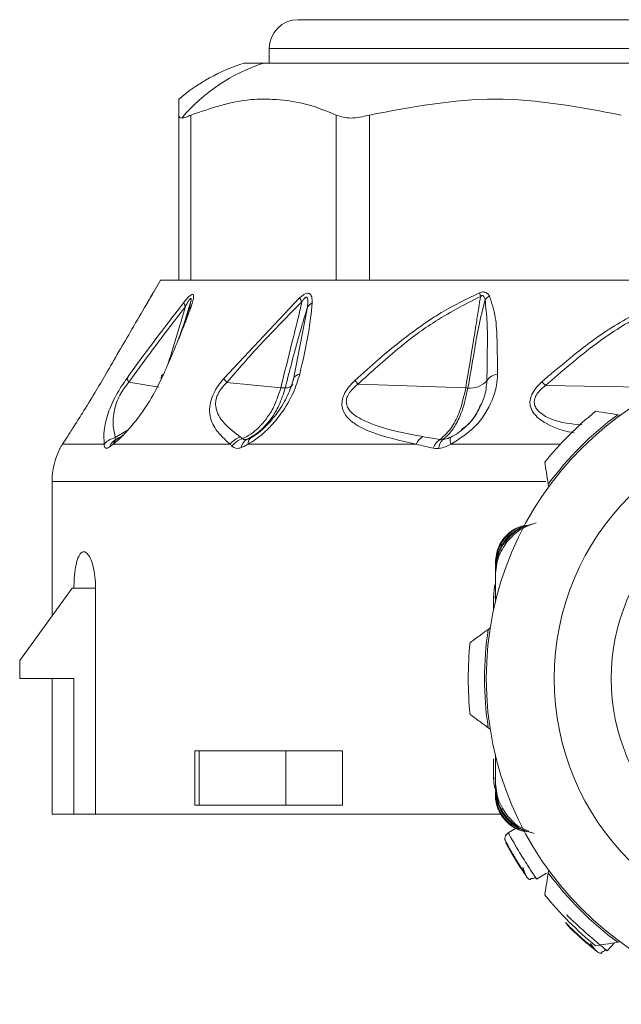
# Model space of a CAD drawing. Header units: millimetres. Extents: x -447 to 1924, y -61 to 422.
# Tile 41 of 57: x 806 to 822, y 153 to 180. Entities that reach past the tile are written whole.
import ezdxf

# ---------------------------------------------------------------- set-up
doc = ezdxf.new("R2010")
doc.units = ezdxf.units.MM

# ---------------------------------------------------------------- blocks, each defined once
blk = doc.blocks.new('Drawing View5')
at = {"color": 7, "linetype": 'Continuous', "lineweight": 18}
for p, q in [((-31.706, 2.201), (-17.506, 2.201)), ((-32.506, 1.401), (-32.506, 1.001)), ((-32.506, 1.401), (-17.506, 1.401)), ((-33.196, 1.001), (-32.661, 1.001)), ((-32.661, 1.001), (-1.816, 1.001)), ((-35.006, -4.999), (-35.006, -0.434)), ((-34.671, -4.999), (-34.671, -0.434)), ((-30.652, -4.999), (-30.652, -0.434)), ((-29.737, -4.999), (-29.737, -0.434)), ((-35.506, -4.999), (-35.695, -5.315)), ((-35.506, -4.999), (-35.006, -4.999)), ((-34.782, -4.999), (-34.994, -4.999)), ((-34.782, -4.999), (-30.52, -4.999)), ((-29.941, -4.999), (-30.52, -4.999)), ((-29.941, -4.999), (-22.559, -4.999)), ((-34.898, -6.344), (-34.671, -5.571)), ((-31.666, -5.486), (-33.762, -7.713)), ((-34.825, -6.123), (-34.744, -5.852)), ((-34.709, -5.766), (-34.775, -5.927)), ((-31.64, -6.732), (-31.45, -5.741)), ((-34.852, -6.224), (-34.802, -6.057)), ((-31.841, -7.776), (-31.64, -6.732)), ((-35.553, -7.954), (-36.383, -7.811)), ((-32.187, -7.968), (-33.675, -7.817)), ((-27.076, -7.973), (-30.05, -7.865)), ((-24.868, -7.906), (-21.555, -7.961)), ((-22.802, -8.723), (-22.872, -8.712)), ((-36.759, -9.345), (-36.419, -9.137)), ((-32.989, -9.333), (-32.847, -9.244)), ((-36.728, -9.389), (-36.787, -9.427)), ((-36.62, -9.333), (-36.539, -9.271)), ((-33.033, -9.364), (-33.043, -9.36)), ((-38.29, -9.649), (-38.283, -9.637)), ((-38.282, -9.635), (-38.286, -9.642)), ((-37.068, -9.524), (-38.216, -9.524)), ((-33.586, -9.524), (-36.818, -9.524)), ((-28.442, -9.524), (-33.09, -9.524)), ((-24.457, -9.524), (-27.483, -9.524)), ((-38.506, -10.553), (-38.506, -14.263)), ((-24.865, -10.553), (-38.506, -10.553)), ((-24.793, -10.633), (-24.782, -10.702)), ((-26.256, -12.785), (-26.256, -12.859)), ((-26.256, -12.969), (-26.256, -13.043)), ((-26.256, -13.893), (-26.256, -13.043)), ((-26.256, -13.154), (-26.256, -13.893)), ((-37.952, -13.499), (-39.402, -15.499)), ((-37.902, -13.499), (-37.952, -13.499)), ((-37.305, -13.499), (-37.902, -13.499)), ((-37.305, -19.749), (-37.305, -13.499)), ((-26.306, -13.749), (-26.306, -14.112)), ((-26.256, -13.749), (-26.306, -13.749)), ((-26.396, -14.599), (-26.453, -14.641)), ((-39.402, -15.999), (-39.402, -15.499)), ((-37.902, -15.999), (-39.402, -15.999)), ((-38.506, -15.999), (-38.506, -19.749)), ((-37.902, -15.999), (-37.902, -19.749)), ((-26.453, -17.357), (-26.396, -17.399)), ((-34.557, -17.999), (-34.557, -19.499)), ((-34.557, -17.999), (-34.442, -17.999)), ((-34.442, -19.499), (-34.442, -17.999)), ((-32.045, -17.999), (-34.442, -17.999)), ((-32.045, -17.999), (-32.045, -19.499)), ((-32.045, -17.999), (-30.482, -17.999)), ((-30.482, -17.999), (-30.482, -19.499)), ((-26.306, -18.214), (-26.306, -18.749)), ((-26.256, -18.844), (-26.256, -18.106)), ((-26.256, -18.749), (-26.306, -18.749)), ((-26.256, -18.955), (-26.256, -18.844)), ((-26.256, -19.029), (-26.256, -18.955)), ((-26.256, -19.214), (-26.256, -19.14)), ((-34.442, -19.499), (-34.557, -19.499)), ((-32.045, -19.499), (-34.442, -19.499)), ((-32.045, -19.499), (-30.482, -19.499)), ((-38.506, -19.749), (-37.902, -19.749)), ((-37.305, -19.749), (-37.902, -19.749)), ((-37.305, -19.749), (-26.093, -19.749)), ((-25.899, -20.263), (-25.685, -20.132)), ((-24.847, -21.377), (-25.115, -21.542)), ((-24.782, -21.295), (-24.793, -21.365)), ((-22.964, -23.301), (-23.162, -23.524)), ((-22.872, -23.286), (-22.802, -23.275))]:
    blk.add_line(p, q, dxfattribs=at)
at = {"color": 7, "linetype": 'Continuous', "lineweight": 18, "flags": 128}
for points in [[(-34.729, -5.804), (-34.734, -5.817), (-34.736, -5.821)], [(-26.256, -13.365), (-26.277, -13.456), (-26.306, -13.749)], [(-26.306, -18.749), (-26.287, -18.944), (-26.256, -19.061)]]:
    blk.add_lwpolyline(points, dxfattribs=at)
at = {"color": 7, "linetype": 'Continuous', "lineweight": 18}
blk.add_circle((-17.506, -15.999), 7.125, dxfattribs=at)
for centre, radius, start, end in [((-31.706, 1.401), 0.8, 90, 180), ((-31.668, -3.917), 5.15, 107.2549, 130.4986), ((-31.132, -3.719), 4.962, 107.9561, 139.7861), ((-25.5, -5.09), 1.218, 191.8977, 196.7732), ((-26.01, -6.013), 0.716, 125.0015, 137.8975), ((-34.594, -5.564), 0.276, 189.9537, 214.6475), ((-30.938, -5.114), 0.817, 207.0633, 215.688), ((-31.139, -5.962), 0.381, 117.5432, 144.6363), ((-34.554, -5.891), 0.195, 123.8797, 153.4099), ((-17.506, -15.999), 9, 359.9991, 179.9991), ((-35.391, -7.688), 0.104, 107.235, 192.5457), ((-31.617, -7.833), 0.249, 100.4115, 146.7201), ((-26.143, -7.995), 0.41, 97.2379, 147.6707), ((-36.195, -7.652), 0.246, 191.7232, 220.2294), ((-32.973, -7.145), 0.972, 215.7026, 223.7498), ((-32.049, -7.725), 0.247, 266.4774, 322.3124), ((-31.705, -7.762), 0.137, 151.246, 185.5908), ((-27.569, -5.684), 3.304, 219.0252, 221.3042), ((-26.948, -7.355), 0.622, 263.8843, 317.4106), ((-26.665, -9.712), 2.547, 45.1412, 48.4187), ((-27.031, -6.721), 1.253, 267.9402, 270.7717), ((-17.506, -15.999), 9.5, 129.0016, 140.9984), ((-17.506, -15.999), 9.05, 126.3677, 143.6323), ((-36.566, -9.724), 0.371, 109.3852, 160.1994), ((-36.545, -9.609), 0.286, 105.2957, 162.6775), ((-33.142, -9.868), 0.562, 106.3755, 142.1998), ((-33.079, -9.907), 0.56, 106.6775, 144.538), ((-32.954, -9.673), 0.33, 119.6068, 170.7232), ((-32.888, -9.509), 0.203, 119.953, 184.2541), ((-28.012, -9.72), 0.473, 121.542, 155.5687), ((-27.521, -9.794), 0.476, 123.312, 160.839), ((-27.432, -9.675), 0.392, 135.1957, 175.4112), ((-27.211, -9.417), 0.292, 163.2771, 201.4278), ((-36.506, -10.553), 2, 153.1176, 180), ((-17.506, -15.999), 5.55, 0, 180), ((-17.506, -15.999), 9.05, 171.3677, 188.6323), ((-17.506, -15.999), 9.5, 174.0016, 185.9984), ((-17.506, -15.999), 9, 179.9991, 359.9991), ((-17.506, -15.999), 5.55, 180, 0), ((-17.506, -15.999), 9.05, 216.3677, 233.6323), ((-17.506, -15.999), 9.5, 219.0016, 230.9984)]:
    blk.add_arc(centre, radius, start, end, dxfattribs=at)
for points, knots in [([(-30.652, -0.434), (-30.935, -0.319), (-31.484, -0.096), (-32.276, 0.005), (-33.339, 0.023), (-34.12, -0.245), (-34.671, -0.434)], [0, 0, 0, 0, 0.21393, 0.414834, 0.587057, 1, 1, 1, 1]), ([(-22.775, -0.434), (-23.936, -0.214), (-26.256, 0.224), (-28.577, -0.214), (-29.737, -0.434)], [0, 0, 0, 0, 0.500234, 1, 1, 1, 1]), ([(-35.006, -0.434), (-35.006, -0.356), (-35.006, -0.198), (-35.006, -0.069), (-35.006, 0.002), (-35.006, -0.004), (-35.006, -0.007)], [0, 0, 0, 0, 0.270801, 0.549911, 0.830383, 1, 1, 1, 1]), ([(-35.006, -0.434), (-35.001, -0.46), (-34.993, -0.506), (-34.942, -0.513), (-34.921, -0.516)], [0, 0, 0, 0, 0.573868, 1, 1, 1, 1]), ([(-34.921, -0.516), (-34.885, -0.511), (-34.82, -0.503), (-34.718, -0.455), (-34.671, -0.434)], [0, 0, 0, 0, 0.54545, 1, 1, 1, 1]), ([(-37.021, -7.588), (-36.779, -7.172), (-36.398, -6.517), (-35.968, -5.781), (-35.767, -5.437), (-35.708, -5.337), (-35.693, -5.311), (-35.695, -5.314), (-35.695, -5.315)], [0, 0, 0, 0, 0.502517, 0.792077, 0.924903, 0.959853, 0.991393, 1, 1, 1, 1]), ([(-35.745, -5.4), (-35.767, -5.437), (-35.819, -5.526), (-35.882, -5.635), (-35.919, -5.697)], [0, 0, 0, 0, 0.423068, 1, 1, 1, 1]), ([(-34.663, -5.729), (-34.644, -5.671), (-34.611, -5.569), (-34.589, -5.449), (-34.599, -5.384), (-34.644, -5.383), (-34.707, -5.43), (-34.783, -5.509), (-34.837, -5.576), (-34.866, -5.612)], [0, 0, 0, 0, 0.215253, 0.384528, 0.526066, 0.634008, 0.741365, 0.859377, 1, 1, 1, 1]), ([(-31.315, -5.624), (-31.317, -5.567), (-31.32, -5.461), (-31.372, -5.366), (-31.445, -5.349), (-31.513, -5.369), (-31.59, -5.417), (-31.639, -5.462), (-31.666, -5.486)], [0, 0, 0, 0, 0.288282, 0.527872, 0.63604, 0.745985, 0.866726, 1, 1, 1, 1]), ([(-26.692, -5.341), (-27.047, -5.514), (-27.796, -5.879), (-28.708, -6.539), (-29.496, -7.181), (-29.918, -7.566), (-30.135, -7.765)], [0, 0, 0, 0, 0.2837068, 0.5987607, 0.793171, 1, 1, 1, 1]), ([(-26.421, -5.427), (-26.439, -5.402), (-26.471, -5.359), (-26.532, -5.326), (-26.586, -5.318), (-26.636, -5.321), (-26.672, -5.334), (-26.692, -5.341)], [0, 0, 0, 0, 0.317365, 0.562223, 0.68531, 0.828098, 1, 1, 1, 1]), ([(-26.541, -5.533), (-26.547, -5.511), (-26.557, -5.474), (-26.58, -5.437), (-26.601, -5.423), (-26.617, -5.419), (-26.633, -5.422), (-26.65, -5.429), (-26.661, -5.437), (-26.666, -5.442)], [0, 0, 0, 0, 0.350592, 0.583117, 0.673422, 0.761724, 0.827666, 0.905665, 1, 1, 1, 1]), ([(-26.195, -7.588), (-26.198, -7.279), (-26.204, -6.754), (-26.232, -6.011), (-26.357, -5.623), (-26.421, -5.427)], [0, 0, 0, 0, 0.415711, 0.705132, 1, 1, 1, 1]), ([(-24.975, -7.807), (-24.514, -7.413), (-23.689, -6.707), (-22.277, -5.801), (-21.263, -5.489), (-20.713, -5.319)], [0, 0, 0, 0, 0.366467, 0.656613, 1, 1, 1, 1]), ([(-24.868, -7.906), (-24.417, -7.513), (-23.608, -6.809), (-22.226, -5.903), (-21.232, -5.589), (-20.694, -5.419)], [0, 0, 0, 0, 0.368099, 0.658336, 1, 1, 1, 1]), ([(-34.866, -5.612), (-35.195, -6.038), (-35.726, -6.723), (-36.24, -7.433), (-36.436, -7.702)], [0, 0, 0, 0, 0.620302, 1, 1, 1, 1]), ([(-34.744, -5.852), (-34.716, -5.764), (-34.679, -5.646), (-34.661, -5.534), (-34.664, -5.505), (-34.67, -5.497), (-34.68, -5.499), (-34.695, -5.511), (-34.724, -5.549), (-34.768, -5.622), (-34.802, -5.685), (-34.821, -5.721)], [0, 0, 0, 0, 0.3883566, 0.5202079, 0.5615594, 0.5993846, 0.6269174, 0.6554177, 0.7206544, 0.8386, 1, 1, 1, 1]), ([(-34.697, -5.697), (-34.702, -5.714), (-34.711, -5.749), (-34.724, -5.787), (-34.73, -5.807)], [0, 0, 0, 0, 0.486715, 1, 1, 1, 1]), ([(-31.602, -5.591), (-31.985, -5.976), (-32.698, -6.692), (-33.366, -7.462), (-33.675, -7.817)], [0, 0, 0, 0, 0.538008, 1, 1, 1, 1]), ([(-32.187, -7.968), (-32.083, -7.555), (-31.934, -6.964), (-31.758, -6.253), (-31.666, -5.873), (-31.62, -5.672), (-31.602, -5.591)], [0, 0, 0, 0, 0.520969, 0.746084, 0.897635, 1, 1, 1, 1]), ([(-31.662, -7.588), (-31.572, -7.205), (-31.413, -6.531), (-31.344, -5.897), (-31.315, -5.624)], [0, 0, 0, 0, 0.570277, 1, 1, 1, 1]), ([(-31.45, -5.741), (-31.442, -5.671), (-31.432, -5.588), (-31.444, -5.506), (-31.453, -5.48), (-31.465, -5.465), (-31.481, -5.461), (-31.497, -5.465), (-31.523, -5.483), (-31.56, -5.526), (-31.587, -5.567), (-31.602, -5.591)], [0, 0, 0, 0, 0.4179621, 0.499227, 0.5680035, 0.6251534, 0.663526, 0.7017402, 0.7444069, 0.8543682, 1, 1, 1, 1]), ([(-26.666, -5.442), (-27.114, -5.673), (-27.916, -6.085), (-29.032, -6.938), (-29.691, -7.538), (-30.05, -7.865)], [0, 0, 0, 0, 0.365567, 0.653732, 1, 1, 1, 1]), ([(-27.076, -7.973), (-27.007, -7.556), (-26.908, -6.957), (-26.788, -6.217), (-26.718, -5.79), (-26.682, -5.546), (-26.666, -5.442)], [0, 0, 0, 0, 0.493755, 0.710629, 0.876371, 1, 1, 1, 1]), ([(-27.014, -7.973), (-26.956, -7.642), (-26.858, -7.075), (-26.723, -6.262), (-26.603, -5.779), (-26.541, -5.533)], [0, 0, 0, 0, 0.40792, 0.697704, 1, 1, 1, 1]), ([(-26.49, -7.776), (-26.485, -7.458), (-26.477, -6.922), (-26.472, -6.168), (-26.518, -5.743), (-26.541, -5.533)], [0, 0, 0, 0, 0.425144, 0.717363, 1, 1, 1, 1]), ([(-34.821, -5.721), (-35.148, -6.147), (-35.676, -6.833), (-36.188, -7.542), (-36.383, -7.811)], [0, 0, 0, 0, 0.620078, 1, 1, 1, 1]), ([(-35.422, -7.588), (-35.244, -7.178), (-34.968, -6.543), (-34.743, -5.941), (-34.663, -5.729)], [0, 0, 0, 0, 0.647777, 1, 1, 1, 1]), ([(-35.296, -7.29), (-35.245, -7.124), (-35.143, -6.796), (-35.009, -6.355), (-34.901, -5.998), (-34.845, -5.803), (-34.821, -5.721)], [0, 0, 0, 0, 0.3184144, 0.6265902, 0.8445872, 1, 1, 1, 1]), ([(-35.054, -6.716), (-35.028, -6.651), (-34.916, -6.363), (-34.819, -6.075), (-34.744, -5.852)], [0, 0, 0, 0, 0.227109, 1, 1, 1, 1]), ([(-32.064, -7.971), (-31.928, -7.443), (-31.738, -6.702), (-31.514, -5.955), (-31.45, -5.741)], [0, 0, 0, 0, 0.71325, 1, 1, 1, 1]), ([(-38.216, -9.524), (-38.178, -9.465), (-38.097, -9.341), (-37.906, -9.042), (-37.646, -8.631), (-37.333, -8.121), (-37.122, -7.761), (-37.021, -7.588)], [0, 0, 0, 0, 0.1471224, 0.3124059, 0.5079405, 0.7647124, 1, 1, 1, 1]), ([(-36.818, -9.524), (-36.746, -9.465), (-36.593, -9.341), (-36.322, -9.043), (-36.004, -8.634), (-35.675, -8.124), (-35.504, -7.763), (-35.422, -7.588)], [0, 0, 0, 0, 0.1468149, 0.3117355, 0.5067024, 0.7623101, 1, 1, 1, 1]), ([(-33.09, -9.524), (-32.993, -9.465), (-32.786, -9.341), (-32.468, -9.044), (-32.129, -8.635), (-31.824, -8.125), (-31.715, -7.763), (-31.662, -7.588)], [0, 0, 0, 0, 0.146737, 0.311562, 0.506363, 0.761707, 1, 1, 1, 1]), ([(-27.483, -9.524), (-27.245, -9.374), (-26.751, -9.061), (-26.37, -8.427), (-26.215, -7.928), (-26.201, -7.69), (-26.195, -7.588)], [0, 0, 0, 0, 0.323235, 0.671392, 0.858958, 1, 1, 1, 1]), ([(-36.436, -7.702), (-36.489, -7.779), (-36.593, -7.928), (-36.741, -8.177), (-36.867, -8.431), (-37.006, -8.787), (-37.084, -9.163), (-37.073, -9.403), (-37.068, -9.524)], [0, 0, 0, 0, 0.1017236, 0.1977442, 0.3042694, 0.4235864, 0.7110771, 1, 1, 1, 1]), ([(-36.383, -7.811), (-36.43, -7.87), (-36.519, -7.982), (-36.642, -8.182), (-36.735, -8.388), (-36.865, -8.872), (-36.807, -9.129), (-36.759, -9.345)], [0, 0, 0, 0, 0.09476, 0.180727, 0.278153, 0.391304, 1, 1, 1, 1]), ([(-33.762, -7.713), (-33.824, -7.789), (-33.945, -7.938), (-34.081, -8.194), (-34.156, -8.45), (-34.158, -8.795), (-33.981, -9.172), (-33.728, -9.397), (-33.586, -9.524)], [0, 0, 0, 0, 0.0944189, 0.1824922, 0.2787502, 0.3896868, 0.6580242, 1, 1, 1, 1]), ([(-33.675, -7.817), (-33.732, -7.876), (-33.814, -7.961), (-33.897, -8.091), (-33.944, -8.187), (-33.976, -8.285), (-33.995, -8.426), (-33.953, -8.687), (-33.722, -9.007), (-33.454, -9.212), (-33.301, -9.329)], [0, 0, 0, 0, 0.08814, 0.127354, 0.16563, 0.208084, 0.253003, 0.357789, 0.633246, 1, 1, 1, 1]), ([(-31.824, -7.695), (-31.874, -7.856), (-31.974, -8.177), (-32.261, -8.653), (-32.564, -9.006), (-32.837, -9.246), (-32.98, -9.334), (-33.051, -9.378)], [0, 0, 0, 0, 0.252767, 0.504588, 0.754751, 0.87866, 1, 1, 1, 1]), ([(-30.135, -7.765), (-30.191, -7.82), (-30.297, -7.926), (-30.417, -8.104), (-30.49, -8.284), (-30.508, -8.517), (-30.397, -8.755), (-30.123, -8.993), (-29.511, -9.291), (-28.884, -9.428), (-28.442, -9.524)], [0, 0, 0, 0, 0.055904, 0.10622, 0.153662, 0.203296, 0.307891, 0.418501, 0.590067, 1, 1, 1, 1]), ([(-30.05, -7.865), (-30.103, -7.908), (-30.2, -7.989), (-30.314, -8.131), (-30.377, -8.276), (-30.378, -8.416), (-30.283, -8.643), (-29.647, -9.054), (-28.865, -9.202), (-28.259, -9.316)], [0, 0, 0, 0, 0.053191, 0.098086, 0.139814, 0.182632, 0.23063, 0.405048, 1, 1, 1, 1]), ([(-26.74, -8.601), (-26.673, -8.476), (-26.528, -8.207), (-26.503, -7.927), (-26.49, -7.776)], [0, 0, 0, 0, 0.461054, 1, 1, 1, 1]), ([(-24.082, -9.214), (-24.181, -9.192), (-24.544, -9.113), (-24.945, -8.932), (-25.218, -8.663), (-25.299, -8.488), (-25.304, -8.311), (-25.25, -8.141), (-25.138, -7.966), (-25.031, -7.862), (-24.975, -7.807)], [0, 0, 0, 0, 0.129347, 0.473215, 0.582972, 0.679964, 0.750468, 0.824971, 0.90787, 1, 1, 1, 1]), ([(-33.24, -9.37), (-33.165, -9.331), (-32.982, -9.235), (-32.749, -9.03), (-32.528, -8.758), (-32.329, -8.422), (-32.238, -8.131), (-32.187, -7.968)], [0, 0, 0, 0, 0.154753, 0.378155, 0.536035, 0.740167, 1, 1, 1, 1]), ([(-33.117, -9.386), (-33.045, -9.348), (-32.869, -9.255), (-32.635, -9.049), (-32.413, -8.775), (-32.21, -8.435), (-32.116, -8.138), (-32.064, -7.971)], [0, 0, 0, 0, 0.154429, 0.377318, 0.534784, 0.73906, 1, 1, 1, 1]), ([(-32.064, -7.971), (-32.084, -7.972), (-32.12, -7.973), (-32.167, -7.969), (-32.187, -7.968)], [0, 0, 0, 0, 0.5598474, 1, 1, 1, 1]), ([(-27.782, -9.397), (-27.666, -9.291), (-27.46, -9.103), (-27.214, -8.597), (-27.125, -8.195), (-27.076, -7.973)], [0, 0, 0, 0, 0.365428, 0.649355, 1, 1, 1, 1]), ([(-27.71, -9.399), (-27.657, -9.356), (-27.532, -9.253), (-27.345, -8.991), (-27.145, -8.573), (-27.062, -8.192), (-27.014, -7.973)], [0, 0, 0, 0, 0.171049, 0.404806, 0.657867, 1, 1, 1, 1]), ([(-23.863, -8.995), (-24.157, -8.965), (-24.589, -8.921), (-24.972, -8.705), (-25.119, -8.556), (-25.178, -8.439), (-25.186, -8.309), (-25.132, -8.171), (-25.024, -8.031), (-24.923, -7.95), (-24.868, -7.906)], [0, 0, 0, 0, 0.3855637, 0.5667652, 0.642192, 0.7073083, 0.7706539, 0.8351812, 0.9106666, 1, 1, 1, 1]), ([(-27.2, -9.123), (-27.149, -9.089), (-26.926, -8.94), (-26.783, -8.686), (-26.672, -8.491)], [0, 0, 0, 0, 0.227113, 1, 1, 1, 1]), ([(-27.11, -9.07), (-27.103, -9.064), (-26.963, -8.95), (-26.824, -8.788), (-26.749, -8.622), (-26.74, -8.601)], [0, 0, 0, 0, 0.045689, 0.878516, 1, 1, 1, 1]), ([(-23.485, -8.616), (-23.369, -8.634), (-23.166, -8.666), (-22.961, -8.698), (-22.872, -8.712)], [0, 0, 0, 0, 0.5692143, 1, 1, 1, 1]), ([(-27.491, -9.333), (-27.42, -9.295), (-27.282, -9.222), (-27.166, -9.119), (-27.11, -9.07)], [0, 0, 0, 0, 0.518071, 1, 1, 1, 1]), ([(-36.759, -9.345), (-36.827, -9.365), (-36.948, -9.4), (-37.031, -9.486), (-37.068, -9.524)], [0, 0, 0, 0, 0.559282, 1, 1, 1, 1]), ([(-36.759, -9.345), (-36.762, -9.356), (-36.767, -9.377), (-36.754, -9.392), (-36.729, -9.393), (-36.702, -9.381), (-36.689, -9.375)], [0, 0, 0, 0, 0.255568, 0.50322, 0.749583, 1, 1, 1, 1]), ([(-36.689, -9.375), (-36.677, -9.368), (-36.655, -9.356), (-36.631, -9.34), (-36.62, -9.333)], [0, 0, 0, 0, 0.555849, 1, 1, 1, 1]), ([(-33.301, -9.329), (-33.29, -9.337), (-33.27, -9.351), (-33.249, -9.364), (-33.24, -9.37)], [0, 0, 0, 0, 0.557314, 1, 1, 1, 1]), ([(-33.24, -9.37), (-33.234, -9.376), (-33.222, -9.388), (-33.193, -9.396), (-33.158, -9.397), (-33.13, -9.39), (-33.117, -9.386)], [0, 0, 0, 0, 0.252688, 0.501352, 0.749494, 1, 1, 1, 1]), ([(-33.117, -9.386), (-33.094, -9.379), (-33.052, -9.365), (-33.009, -9.343), (-32.989, -9.333)], [0, 0, 0, 0, 0.549544, 1, 1, 1, 1]), ([(-28.259, -9.316), (-28.172, -9.332), (-28.015, -9.36), (-27.853, -9.385), (-27.782, -9.397)], [0, 0, 0, 0, 0.554562, 1, 1, 1, 1]), ([(-27.782, -9.397), (-27.769, -9.399), (-27.746, -9.402), (-27.721, -9.4), (-27.71, -9.399)], [0, 0, 0, 0, 0.560007, 1, 1, 1, 1]), ([(-27.71, -9.399), (-27.669, -9.392), (-27.596, -9.379), (-27.523, -9.348), (-27.491, -9.333)], [0, 0, 0, 0, 0.5524725, 1, 1, 1, 1]), ([(-38.283, -9.637), (-38.283, -9.636), (-38.28, -9.631), (-38.261, -9.596), (-38.232, -9.55), (-38.216, -9.524)], [0, 0, 0, 0, 0.096514, 0.484946, 1, 1, 1, 1]), ([(-37.068, -9.524), (-37.067, -9.551), (-37.066, -9.604), (-37.031, -9.638), (-36.981, -9.637), (-36.937, -9.612), (-36.915, -9.599)], [0, 0, 0, 0, 0.273593, 0.542673, 0.764584, 1, 1, 1, 1]), ([(-36.915, -9.599), (-36.898, -9.587), (-36.867, -9.565), (-36.833, -9.536), (-36.818, -9.524)], [0, 0, 0, 0, 0.55931, 1, 1, 1, 1]), ([(-33.586, -9.524), (-33.577, -9.535), (-33.561, -9.554), (-33.543, -9.573), (-33.536, -9.582)], [0, 0, 0, 0, 0.558376, 1, 1, 1, 1]), ([(-33.536, -9.582), (-33.504, -9.606), (-33.455, -9.642), (-33.36, -9.644), (-33.306, -9.628), (-33.279, -9.62)], [0, 0, 0, 0, 0.4830665, 0.7400479, 1, 1, 1, 1]), ([(-33.279, -9.62), (-33.245, -9.606), (-33.183, -9.581), (-33.119, -9.541), (-33.09, -9.524)], [0, 0, 0, 0, 0.554606, 1, 1, 1, 1]), ([(-28.442, -9.524), (-28.357, -9.546), (-28.202, -9.586), (-28.041, -9.622), (-27.97, -9.638)], [0, 0, 0, 0, 0.555292, 1, 1, 1, 1]), ([(-27.97, -9.638), (-27.943, -9.642), (-27.896, -9.65), (-27.845, -9.646), (-27.822, -9.644)], [0, 0, 0, 0, 0.560194, 1, 1, 1, 1]), ([(-27.822, -9.644), (-27.758, -9.631), (-27.643, -9.608), (-27.532, -9.55), (-27.483, -9.524)], [0, 0, 0, 0, 0.5601162, 1, 1, 1, 1]), ([(-24.793, -10.633), (-24.811, -10.52), (-24.843, -10.314), (-24.874, -10.111), (-24.889, -10.02)], [0, 0, 0, 0, 0.550612, 1, 1, 1, 1]), ([(-25.125, -11.695), (-25.283, -11.75), (-25.593, -11.859), (-25.817, -12.097), (-25.928, -12.215)], [0, 0, 0, 0, 0.5095325, 1, 1, 1, 1]), ([(-25.184, -11.72), (-25.312, -11.755), (-25.596, -11.833), (-25.948, -12.138), (-26.206, -12.559), (-26.239, -12.882), (-26.256, -13.043)], [0, 0, 0, 0, 0.214486, 0.476146, 0.737645, 1, 1, 1, 1]), ([(-25.255, -11.744), (-25.36, -11.768), (-25.615, -11.825), (-25.943, -12.097), (-26.204, -12.494), (-26.239, -12.809), (-26.256, -12.969)], [0, 0, 0, 0, 0.18745, 0.452675, 0.72094, 1, 1, 1, 1]), ([(-26.256, -12.785), (-26.24, -12.645), (-26.208, -12.372), (-25.967, -12.03), (-25.691, -11.836), (-25.502, -11.784), (-25.44, -11.767)], [0, 0, 0, 0, 0.295904, 0.581829, 0.863182, 1, 1, 1, 1]), ([(-25.365, -11.768), (-25.429, -11.777), (-25.642, -11.806), (-25.938, -12.041), (-26.211, -12.407), (-26.241, -12.708), (-26.256, -12.859)], [0, 0, 0, 0, 0.126246, 0.417408, 0.708389, 1, 1, 1, 1]), ([(-25.928, -12.215), (-26.021, -12.354), (-26.21, -12.639), (-26.24, -12.98), (-26.256, -13.154)], [0, 0, 0, 0, 0.489594, 1, 1, 1, 1]), ([(-37.305, -13.499), (-37.308, -13.391), (-37.316, -13.175), (-37.371, -12.887), (-37.451, -12.659), (-37.55, -12.515), (-37.655, -12.481), (-37.753, -12.571), (-37.831, -12.774), (-37.882, -13.06), (-37.9, -13.317), (-37.902, -13.464), (-37.902, -13.499)], [0, 0, 0, 0, 0.100795, 0.201493, 0.304873, 0.413747, 0.527057, 0.641563, 0.753853, 0.862272, 0.967136, 1, 1, 1, 1]), ([(-26.954, -15.006), (-26.859, -14.937), (-26.693, -14.816), (-26.526, -14.693), (-26.453, -14.641)], [0, 0, 0, 0, 0.569214, 1, 1, 1, 1]), ([(-26.453, -17.357), (-26.546, -17.29), (-26.713, -17.167), (-26.879, -17.046), (-26.954, -16.992)], [0, 0, 0, 0, 0.550612, 1, 1, 1, 1]), ([(-26.256, -18.844), (-26.24, -19.019), (-26.209, -19.363), (-26.017, -19.649), (-25.923, -19.789)], [0, 0, 0, 0, 0.510317, 1, 1, 1, 1]), ([(-26.256, -18.955), (-26.239, -19.117), (-26.206, -19.44), (-25.948, -19.86), (-25.596, -20.165), (-25.312, -20.243), (-25.184, -20.278)], [0, 0, 0, 0, 0.262361, 0.523865, 0.78552, 1, 1, 1, 1]), ([(-26.256, -19.029), (-26.238, -19.189), (-26.204, -19.504), (-25.942, -19.902), (-25.615, -20.174), (-25.36, -20.23), (-25.255, -20.254)], [0, 0, 0, 0, 0.279052, 0.547337, 0.812542, 1, 1, 1, 1]), ([(-26.256, -19.14), (-26.241, -19.29), (-26.21, -19.591), (-25.938, -19.957), (-25.642, -20.193), (-25.429, -20.221), (-25.365, -20.23)], [0, 0, 0, 0, 0.291464, 0.58257, 0.873608, 1, 1, 1, 1]), ([(-25.44, -20.231), (-25.502, -20.214), (-25.691, -20.163), (-25.969, -19.968), (-26.16, -19.685), (-26.243, -19.423), (-26.252, -19.284), (-26.256, -19.214)], [0, 0, 0, 0, 0.136543, 0.417549, 0.703003, 0.8502, 1, 1, 1, 1]), ([(-25.923, -19.789), (-25.815, -19.908), (-25.647, -20.094), (-25.415, -20.181), (-25.332, -20.212)], [0, 0, 0, 0, 0.641765, 1, 1, 1, 1]), ([(-25.992, -20.449), (-25.992, -20.426), (-25.992, -20.378), (-25.959, -20.309), (-25.919, -20.278), (-25.899, -20.263)], [0, 0, 0, 0, 0.311559, 0.6557795, 1, 1, 1, 1]), ([(-25.149, -21.491), (-25.157, -21.479), (-25.179, -21.446), (-25.235, -21.362), (-25.308, -21.249), (-25.403, -21.099), (-25.521, -20.911), (-25.636, -20.72), (-25.726, -20.567), (-25.794, -20.45), (-25.846, -20.358), (-25.889, -20.281), (-25.895, -20.27), (-25.899, -20.263)], [0, 0, 0, 0, 0.056466, 0.142688, 0.228837, 0.305261, 0.42845, 0.551652, 0.628071, 0.714204, 0.80037, 0.876807, 1, 1, 1, 1]), ([(-25.994, -20.448), (-25.991, -20.454), (-25.986, -20.464), (-25.946, -20.54), (-25.885, -20.653), (-25.819, -20.77), (-25.773, -20.848), (-25.758, -20.874)], [0, 0, 0, 0, 0.222532, 0.445065, 0.667991, 0.891339, 1, 1, 1, 1]), ([(-25.384, -21.485), (-25.389, -21.478), (-25.398, -21.464), (-25.472, -21.357), (-25.574, -21.202), (-25.692, -21.015), (-25.805, -20.826), (-25.896, -20.664), (-25.959, -20.55), (-25.967, -20.535), (-25.971, -20.527)], [0, 0, 0, 0, 0.123379, 0.248042, 0.373666, 0.499948, 0.626271, 0.751961, 0.876673, 1, 1, 1, 1]), ([(-25.758, -20.874), (-25.742, -20.9), (-25.696, -20.979), (-25.613, -21.114), (-25.516, -21.265), (-25.463, -21.344), (-25.436, -21.384)], [0, 0, 0, 0, 0.146748, 0.43206, 0.71662, 1, 1, 1, 1]), ([(-25.498, -21.212), (-25.486, -21.247), (-25.463, -21.315), (-25.436, -21.387), (-25.417, -21.434), (-25.412, -21.444), (-25.409, -21.449)], [0, 0, 0, 0, 0.271066, 0.528959, 0.772095, 1, 1, 1, 1]), ([(-25.384, -21.485), (-25.368, -21.506), (-25.346, -21.533), (-25.315, -21.544), (-25.307, -21.547)], [0, 0, 0, 0, 0.751766, 1, 1, 1, 1]), ([(-25.286, -21.524), (-25.272, -21.525), (-25.246, -21.527), (-25.206, -21.52), (-25.169, -21.507), (-25.148, -21.494), (-25.137, -21.487)], [0, 0, 0, 0, 0.263004, 0.520422, 0.767336, 1, 1, 1, 1]), ([(-24.889, -21.978), (-24.871, -21.862), (-24.839, -21.659), (-24.807, -21.454), (-24.793, -21.365)], [0, 0, 0, 0, 0.569214, 1, 1, 1, 1]), ([(-25.308, -21.55), (-25.299, -21.553), (-25.281, -21.559), (-25.277, -21.54), (-25.275, -21.531)], [0, 0, 0, 0, 0.553215, 1, 1, 1, 1]), ([(-25.307, -21.551), (-25.298, -21.554), (-25.281, -21.559), (-25.277, -21.54), (-25.275, -21.532)], [0, 0, 0, 0, 0.5565554, 1, 1, 1, 1]), ([(-25.115, -21.542), (-25.118, -21.538), (-25.121, -21.533), (-25.145, -21.497), (-25.149, -21.491)], [0, 0, 0, 0, 0.860321, 1, 1, 1, 1]), ([(-23.209, -23.486), (-23.221, -23.476), (-23.251, -23.452), (-23.329, -23.387), (-23.432, -23.301), (-23.567, -23.185), (-23.735, -23.04), (-23.9, -22.891), (-24.031, -22.771), (-24.13, -22.678), (-24.207, -22.606), (-24.27, -22.545), (-24.28, -22.536), (-24.286, -22.53)], [0, 0, 0, 0, 0.056466, 0.142688, 0.228837, 0.305261, 0.42845, 0.551652, 0.628071, 0.714204, 0.80037, 0.876807, 1, 1, 1, 1]), ([(-24.322, -22.736), (-24.318, -22.74), (-24.31, -22.748), (-24.25, -22.809), (-24.158, -22.899), (-24.061, -22.992), (-23.994, -23.053), (-23.972, -23.073)], [0, 0, 0, 0, 0.2225315, 0.4450654, 0.6679912, 0.8913393, 1, 1, 1, 1]), ([(-23.435, -23.549), (-23.442, -23.544), (-23.456, -23.533), (-23.557, -23.452), (-23.701, -23.334), (-23.868, -23.19), (-24.031, -23.042), (-24.166, -22.914), (-24.259, -22.822), (-24.271, -22.81), (-24.277, -22.804)], [0, 0, 0, 0, 0.1233788, 0.2480421, 0.3736661, 0.4999483, 0.6262715, 0.7519612, 0.8766734, 1, 1, 1, 1]), ([(-23.972, -23.073), (-23.949, -23.094), (-23.883, -23.156), (-23.763, -23.261), (-23.627, -23.377), (-23.552, -23.437), (-23.515, -23.467)], [0, 0, 0, 0, 0.146748, 0.43206, 0.71662, 1, 1, 1, 1]), ([(-23.624, -23.321), (-23.603, -23.351), (-23.561, -23.409), (-23.514, -23.47), (-23.483, -23.509), (-23.474, -23.517), (-23.471, -23.521)], [0, 0, 0, 0, 0.271066, 0.528959, 0.772095, 1, 1, 1, 1]), ([(-22.872, -23.286), (-22.985, -23.304), (-23.19, -23.336), (-23.393, -23.367), (-23.485, -23.382)], [0, 0, 0, 0, 0.550612, 1, 1, 1, 1]), ([(-23.435, -23.549), (-23.414, -23.564), (-23.386, -23.583), (-23.352, -23.585), (-23.344, -23.586)], [0, 0, 0, 0, 0.751765, 1, 1, 1, 1]), ([(-23.344, -23.589), (-23.334, -23.589), (-23.316, -23.589), (-23.318, -23.57), (-23.318, -23.561)], [0, 0, 0, 0, 0.553215, 1, 1, 1, 1]), ([(-23.331, -23.557), (-23.317, -23.554), (-23.291, -23.549), (-23.255, -23.53), (-23.224, -23.507), (-23.207, -23.488), (-23.199, -23.479)], [0, 0, 0, 0, 0.263004, 0.520422, 0.767336, 1, 1, 1, 1]), ([(-23.162, -23.524), (-23.166, -23.521), (-23.17, -23.518), (-23.204, -23.49), (-23.209, -23.486)], [0, 0, 0, 0, 0.860321, 1, 1, 1, 1])]:
    blk.add_open_spline(points, degree=3, knots=knots, dxfattribs=at)
blk.add_open_spline([(-30.652, -0.434), (-30.529, -0.475), (-30.284, -0.556), (-29.919, -0.475), (-29.737, -0.434)], degree=3, dxfattribs=at)

msp = doc.modelspace()

# ---------------------------------------------------------------- block references
at = {"color": 7, "linetype": 'Continuous', "lineweight": 18}
msp.add_blockref('Drawing View5', (845.145, 178.107), dxfattribs=at)

doc.saveas('drawing.dxf')
